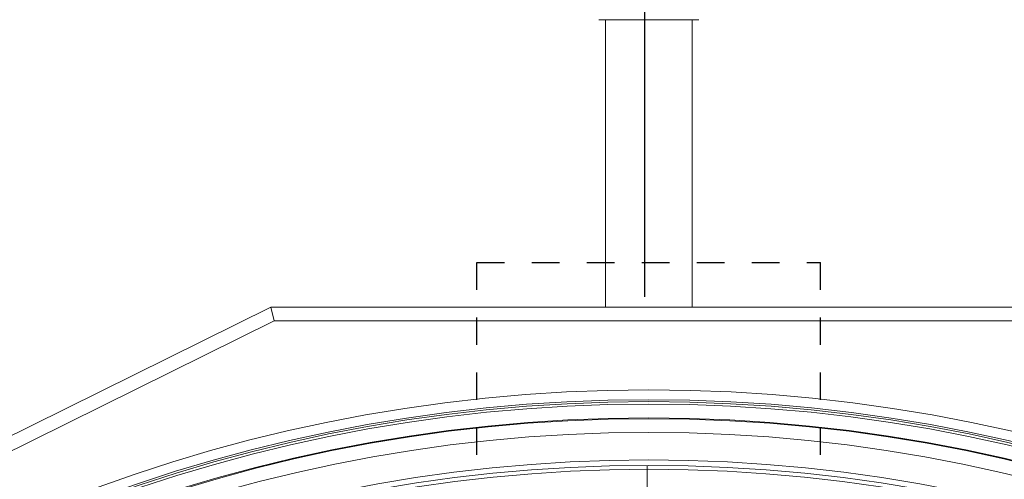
# Model space of a CAD drawing. Header units: metres. Extents: x 1333.9 to 1416.6, y -82.7 to -2.5.
# Tile 52 of 160: x 1362.28 to 1362.996, y -10.015 to -9.681. Entities that reach past the tile are written whole.
import ezdxf

# ---------------------------------------------------------------- set-up
doc = ezdxf.new("R2010")
doc.units = ezdxf.units.M
doc.linetypes.add('AUSGEZOGEN', pattern=[0])
for name, color, linetype, lineweight in [('XR$5$AM_0', 7, 'AUSGEZOGEN', 50), ('XR$5$MARKETING_DRW', 7, 'AUSGEZOGEN', 13), ('XR$5$ZR_Sanitär', 1, 'AUSGEZOGEN', 13), ('XR$5$ZR_SW', 1, 'AUSGEZOGEN', 25)]:
    doc.layers.add(name, color=color, linetype=linetype, lineweight=lineweight)

# ---------------------------------------------------------------- blocks, each defined once
blk = doc.blocks.new('A$C43b69e9d')
at = {"layer": 'XR$5$AM_0', "lineweight": 18, "transparency": 33554687}
for p, q in [((0.022648, 0.007291), (0.025779, 0.000966)), ((0.025525, 0.000907), (0.02242, 0.00718)), ((0.025779, 0.000966), (0.025525, 0.000907)), ((0.025779, 0.000966), (0.025779, -0.013004)), ((0.025525, -0.012944), (0.025525, 0.000907)), ((0.031088, -0.005219), (0.025779, -0.005219)), ((0.031088, -0.006941), (0.031088, -0.005097)), ((0.025779, -0.006819), (0.031088, -0.006819))]:
    blk.add_line(p, q, dxfattribs=at)
for radius in [0.029588, 0.029407, 0.029371, 0.029325, 0.029071, 0.029056, 0.028802, 0.028294, 0.028194, 0.028122]:
    blk.add_circle((-0.005336, -0.006019), radius, dxfattribs=at)
at = {"layer": 'XR$5$MARKETING_DRW', "color": 4, "transparency": 33554687}
blk.add_line((-0.005151, -0.00599), (0.022853, -0.00599), dxfattribs=at)

msp = doc.modelspace()

# ---------------------------------------------------------------- linework, layer by layer
at = {"layer": 'XR$5$ZR_Sanitär', "color": 7, "linetype": 'AUSGEZOGEN', "lineweight": 25, "transparency": 33554687}
for p, q in [((1362.61228, -9.87756), (1362.61228, -9.85756)), ((1362.61228, -9.85756), (1362.63228, -9.85756)), ((1362.65228, -9.85756), (1362.67228, -9.85756)), ((1362.69228, -9.85756), (1362.71228, -9.85756)), ((1362.73228, -9.85756), (1362.75228, -9.85756)), ((1362.77228, -9.85756), (1362.79228, -9.85756)), ((1362.81228, -9.85756), (1362.83228, -9.85756)), ((1362.85228, -9.85756), (1362.86228, -9.85756)), ((1362.86228, -9.87756), (1362.86228, -9.85756)), ((1362.61228, -9.91756), (1362.61228, -9.89756)), ((1362.86228, -9.91756), (1362.86228, -9.89756)), ((1362.61228, -9.95756), (1362.61228, -9.93756)), ((1362.86228, -9.95756), (1362.86228, -9.93756)), ((1362.61228, -9.99756), (1362.61228, -9.97756)), ((1362.86228, -9.99756), (1362.86228, -9.97756))]:
    msp.add_line(p, q, dxfattribs=at)
at = {"layer": 'XR$5$ZR_SW', "color": 7, "lineweight": 25, "transparency": 33554687}
msp.add_line((1362.73418, -9.32967), (1362.73418, -9.88256), dxfattribs=at)

# ---------------------------------------------------------------- block references
at = {"layer": 'XR$5$ZR_Sanitär', "color": 7, "linetype": 'AUSGEZOGEN', "lineweight": 13, "transparency": 33554687, "xscale": 39.37007874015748, "yscale": 39.37007874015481, "rotation": 90}
msp.add_blockref('A$C43b69e9d', (1362.50032, -10.90502), dxfattribs=at)

doc.saveas('drawing.dxf')
